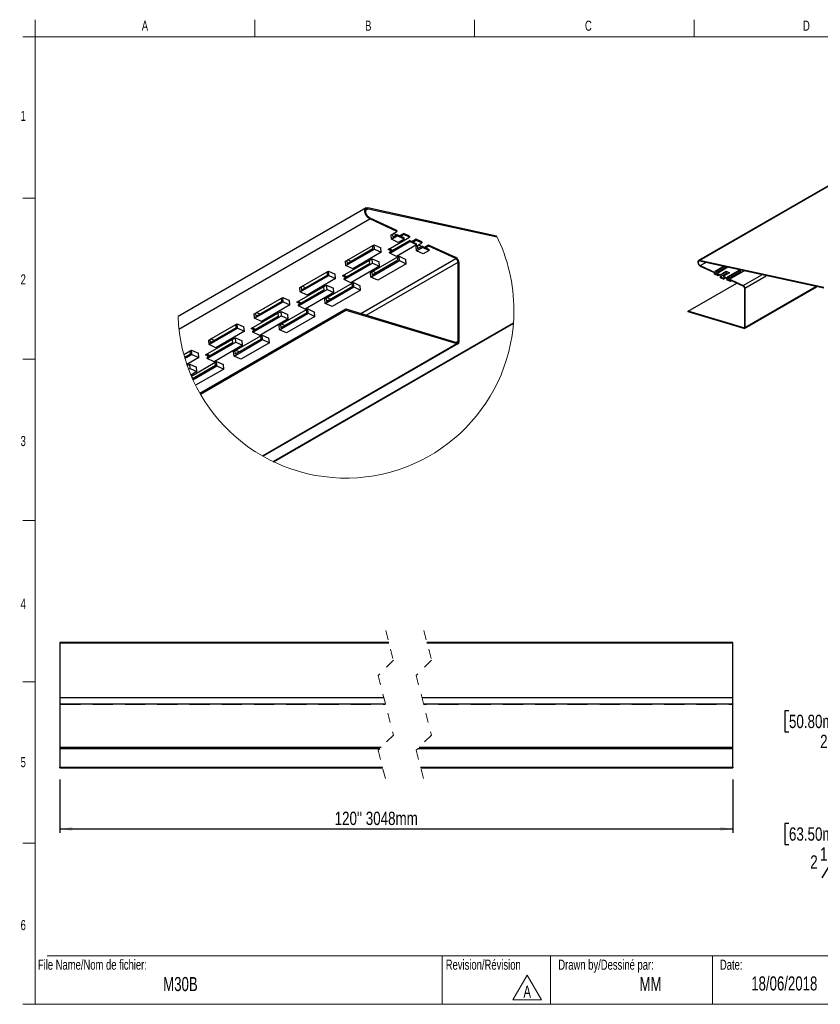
# Model space of a CAD drawing. Header units: inches. Extents: x -10 to 18.9, y -13.9 to 10.7.
# Tile 10 of 11: x 0.5 to 8.7, y 0.5 to 10.7. Entities that reach past the tile are written whole.
import ezdxf

# ---------------------------------------------------------------- set-up
doc = ezdxf.new("R2010")
doc.units = ezdxf.units.IN
doc.header["$MEASUREMENT"] = 0
doc.linetypes.add('HIDDEN', pattern=[0.075, 0.05, -0.025])
doc.layers.add('FORMAT', color=7, linetype='Continuous')
doc.styles.add('SLDTEXTSTYLE0', font='TXT', dxfattribs={"width": 0.7})
doc.styles.add('SLDTEXTSTYLE3', font='TXT', dxfattribs={"width": 0.75})
doc.dimstyles.new('SLDDIMSTYLE1', dxfattribs={"dimtxt": 0.137795, "dimasz": 0.13, "dimexe": 0, "dimexo": 0.0625, "dimgap": 0.034449, "dimtad": 0, "dimtih": 1, "dimtoh": 1, "dimdec": 1, "dimlfac": 3, "dimrnd": 1e-09, "dimzin": 12, "dimdsep": 46, "dimlunit": 5, "dimtxsty": 'SLDTEXTSTYLE3', "dimsah": 1, "dimcen": 0.09, "dimadec": 0, "dimazin": 3, "dimtfac": 1, "dimtdec": 1, "dimtofl": 0, "dimtmove": 0, "dimatfit": 3, "dimfxl": 1, "dimfrac": 2, "dimtolj": 1, "dimtzin": 12, "dimarcsym": 0})
doc.dimstyles.new('SLDDIMSTYLE2', dxfattribs={"dimtxt": 0.137795, "dimasz": 0.13, "dimexe": 0, "dimexo": 0.0625, "dimgap": 0.034449, "dimtad": 0, "dimtih": 1, "dimtoh": 1, "dimdec": 6, "dimlfac": 3, "dimrnd": 1e-09, "dimzin": 12, "dimdsep": 46, "dimlunit": 5, "dimtxsty": 'SLDTEXTSTYLE3', "dimsah": 1, "dimcen": 0.09, "dimadec": 0, "dimazin": 3, "dimtfac": 1, "dimtdec": 1, "dimtofl": 0, "dimtmove": 0, "dimatfit": 3, "dimfxl": 1, "dimfrac": 2, "dimtolj": 1, "dimtzin": 12, "dimarcsym": 0})
doc.dimstyles.new('SLDDIMSTYLE4', dxfattribs={"dimtxt": 0.137795, "dimasz": 0.13, "dimexe": 0, "dimexo": 0.0625, "dimgap": 0.034449, "dimtad": 1, "dimdec": 1, "dimlfac": 3, "dimrnd": 1e-09, "dimzin": 12, "dimdsep": 46, "dimlunit": 5, "dimtxsty": 'SLDTEXTSTYLE3', "dimsah": 1, "dimcen": 0.09, "dimadec": 0, "dimazin": 3, "dimtfac": 1, "dimtdec": 1, "dimtofl": 0, "dimtmove": 0, "dimatfit": 3, "dimfxl": 1, "dimfrac": 2, "dimtolj": 1, "dimtzin": 12, "dimarcsym": 0})

# ---------------------------------------------------------------- blocks, each defined once
blk = doc.blocks.new('SW_NOTE_0')
at = {"color": 0, "linetype": 'Continuous', "lineweight": 0}
for p, q in [((-0.098, 0.015), (0.049, 0.269)), ((0.049, 0.269), (0.196, 0.015)), ((0.196, 0.015), (-0.098, 0.015))]:
    blk.add_line(p, q, dxfattribs=at)
at = {"color": 0, "linetype": 'Continuous', "lineweight": 0, "insert": (0.049, 0.161), "char_height": 0.125, "attachment_point": 2, "style": 'SLDTEXTSTYLE0'}
blk.add_mtext('A', dxfattribs=at)
blk = doc.blocks.new('_D_1')
at = {"layer": 'FORMAT'}
for p, q in [((10.503, 3.576), (10.512, 3.485)), ((8.417, 3.551), (8.375, 3.551)), ((8.375, 3.551), (8.375, 3.332)), ((9.22, 3.551), (9.262, 3.551)), ((9.262, 3.551), (9.262, 3.332)), ((9.838, 3.523), (9.849, 3.417)), ((10.508, 3.524), (9.845, 3.456)), ((9.845, 3.456), (9.383, 3.41)), ((8.375, 3.332), (8.417, 3.332)), ((9.262, 3.332), (9.22, 3.332))]:
    blk.add_line(p, q, dxfattribs=at)
for points in [[(9.845, 3.456), (9.976, 3.45), (9.972, 3.489)], [(10.508, 3.524), (10.377, 3.53), (10.381, 3.491)]]:
    blk.add_solid(points, dxfattribs=at)
at = {"layer": 'FORMAT', "char_height": 0.1378, "attachment_point": 1, "style": 'SLDTEXTSTYLE3'}
for s, insert in [('50.80mm', (8.417, 3.51)), ('2"', (8.739, 3.303))]:
    blk.add_mtext(s, dxfattribs=dict(at, insert=insert))
blk = doc.blocks.new('_D_2')
at = {"layer": 'FORMAT'}
for p, q in [((10.569, 2.858), (10.655, 2.496)), ((9.758, 2.665), (9.844, 2.303)), ((10.646, 2.534), (9.835, 2.341)), ((8.417, 2.387), (8.375, 2.387)), ((8.375, 2.387), (8.375, 2.168)), ((9.22, 2.387), (9.262, 2.387)), ((9.262, 2.387), (9.262, 2.168)), ((9.835, 2.341), (9.383, 2.234)), ((8.375, 2.168), (8.417, 2.168)), ((9.262, 2.168), (9.22, 2.168)), ((8.924, 2.1), (8.758, 1.824))]:
    blk.add_line(p, q, dxfattribs=at)
for points in [[(10.646, 2.534), (10.514, 2.524), (10.524, 2.485)], [(9.835, 2.341), (9.966, 2.352), (9.957, 2.391)]]:
    blk.add_solid(points, dxfattribs=at)
at = {"layer": 'FORMAT', "attachment_point": 1, "style": 'SLDTEXTSTYLE3'}
for s, insert, char_height in [('63.50mm', (8.417, 2.346), 0.1378), ('1', (8.739, 2.139), 0.138), ('2', (8.637, 2.057), 0.138), ('"', (8.943, 2.059), 0.138), ('2', (8.841, 1.961), 0.138)]:
    blk.add_mtext(s, dxfattribs=dict(at, insert=insert, char_height=char_height))
blk = doc.blocks.new('_D_5')
at = {"layer": 'FORMAT'}
for p, q in [((0.881, 2.842), (0.881, 2.291)), ((7.837, 2.842), (7.837, 2.291)), ((0.881, 2.33), (7.837, 2.33))]:
    blk.add_line(p, q, dxfattribs=at)
for points in [[(0.881, 2.33), (1.011, 2.31), (1.011, 2.35)], [(7.837, 2.33), (7.707, 2.35), (7.707, 2.31)]]:
    blk.add_solid(points, dxfattribs=at)
at = {"layer": 'FORMAT', "insert": (3.722, 2.508), "char_height": 0.1378, "attachment_point": 1, "style": 'SLDTEXTSTYLE3'}
blk.add_mtext("120'' 3048mm", dxfattribs=at)

msp = doc.modelspace()

# ---------------------------------------------------------------- linework, layer by layer
at = {"color": 7, "linetype": 'Continuous', "lineweight": 18}
for p, q in [((0.6262516, 10.51707317), (0.6262516, 10.69394495)), ((2.89708494, 10.51707317), (2.89708494, 10.69394495)), ((5.16791827, 10.51707317), (5.16791827, 10.69394495)), ((7.4387516, 10.51707317), (7.4387516, 10.69394495)), ((0.5012516, 10.51707317), (0.6262516, 10.51707317)), ((14.2512516, 10.51707317), (0.6262516, 10.51707317)), ((0.6262516, 10.51707317), (0.6262516, 0.51707317)), ((0.5012516, 8.8504065), (0.6262516, 8.8504065)), ((0.5012516, 7.18373984), (0.6262516, 7.18373984)), ((0.5012516, 5.51707317), (0.6262516, 5.51707317)), ((0.5012516, 3.8504065), (0.6262516, 3.8504065)), ((0.5012516, 2.18373984), (0.6262516, 2.18373984)), ((0.7512516, 1.01707317), (14.1262516, 1.01707317)), ((4.83168021, 1.01707317), (4.83168021, 0.51707317)), ((5.95393245, 1.01707317), (5.95393245, 0.51707317)), ((7.6262516, 1.01707317), (7.6262516, 0.51707317)), ((0.6262516, 0.51707317), (0.5012516, 0.51707317)), ((14.2512516, 0.51707317), (0.6262516, 0.51707317))]:
    msp.add_line(p, q, dxfattribs=at)
at = {"color": 7, "linetype": 'Continuous', "lineweight": 25}
for p, q in [((11.50172133, 10.52467005), (7.48122886, 8.20368924)), ((7.49089545, 8.20485161), (11.50937412, 10.52467005)), ((4.04646573, 8.74897731), (2.10315876, 7.62713029)), ((4.06579892, 8.75130205), (5.3946743, 8.46131763)), ((4.06859924, 8.7392896), (5.40091793, 8.44855347)), ((2.11303029, 7.49619641), (4.08455639, 8.63433458)), ((4.36500172, 8.5162462), (4.08360365, 8.64571578)), ((4.36595289, 8.504865), (4.08455639, 8.63433458)), ((4.30578974, 8.47013317), (4.31878074, 8.47763303)), ((4.30959756, 8.42460915), (4.30578974, 8.47013317)), ((4.30959756, 8.42460915), (4.3697607, 8.45934098)), ((4.31878074, 8.47763303), (4.36595289, 8.504865)), ((4.31878074, 8.47763303), (4.32163582, 8.44348943)), ((4.36880953, 8.4707214), (4.32163582, 8.44348943)), ((4.36383153, 8.46784833), (4.32932967, 8.48372256)), ((4.36500172, 8.5162462), (4.36595289, 8.504865)), ((4.36880953, 8.4707214), (4.3697607, 8.45934098)), ((4.43915866, 8.4383542), (4.36880953, 8.4707214)), ((4.44010983, 8.426973), (4.3697607, 8.45934098)), ((4.43535084, 8.483879), (4.39315513, 8.4595201)), ((4.43630201, 8.4724978), (4.4046568, 8.45422843)), ((4.43630201, 8.4724978), (4.43535084, 8.483879)), ((4.49409192, 8.45685197), (4.43535084, 8.483879)), ((4.49504466, 8.44547077), (4.43630201, 8.4724978)), ((4.49409192, 8.45685197), (4.49504466, 8.44547077)), ((3.84737683, 8.20549715), (4.11536151, 8.36020171)), ((4.11536151, 8.36020171), (4.12901269, 8.36808251)), ((4.11821659, 8.32605811), (4.11536151, 8.36020171)), ((4.12901269, 8.36808251), (4.19936182, 8.33571531)), ((4.13282051, 8.3225577), (4.12901269, 8.36808251)), ((4.27446993, 8.31813585), (4.49504466, 8.44547077)), ((4.49789974, 8.41132717), (4.29042238, 8.29155312)), ((4.29137512, 8.28017192), (4.49885247, 8.39994597)), ((4.37994668, 8.39224117), (4.30959756, 8.42460915)), ((4.5692016, 8.36757877), (4.36172424, 8.24780472)), ((4.44010983, 8.426973), (4.37994668, 8.39224117)), ((4.44010983, 8.426973), (4.43915866, 8.4383542)), ((4.49789974, 8.41132717), (4.49885247, 8.39994597)), ((4.49789974, 8.41132717), (4.56824886, 8.37895997)), ((4.5692016, 8.36757877), (4.49885247, 8.39994597)), ((4.56444105, 8.42448399), (4.5222469, 8.40012587)), ((4.56539378, 8.41310357), (4.533747, 8.3948342)), ((4.56397172, 8.35134471), (4.57696272, 8.35884457)), ((4.56777953, 8.30581991), (4.56397172, 8.35134471)), ((4.56539378, 8.41310357), (4.56444105, 8.42448399)), ((4.62318369, 8.39745775), (4.56444105, 8.42448399)), ((4.62413643, 8.38607654), (4.56539378, 8.41310357)), ((4.5692016, 8.36757877), (4.56824886, 8.37895997)), ((4.57696272, 8.35884457), (4.62413643, 8.38607654)), ((4.57696272, 8.35884457), (4.57981936, 8.32470097)), ((4.62699151, 8.35193294), (4.57981936, 8.32470097)), ((4.6220135, 8.34905987), (4.58751164, 8.3649341)), ((4.62318369, 8.39745775), (4.62413643, 8.38607654)), ((4.62699151, 8.35193294), (4.62794268, 8.34055174)), ((4.62699151, 8.35193294), (4.69734063, 8.31956574)), ((4.69353282, 8.36508976), (4.65133868, 8.34073086)), ((4.69448556, 8.35370856), (4.66283877, 8.33543997)), ((4.69448556, 8.35370856), (4.69353282, 8.36508976)), ((4.97493088, 8.23562018), (4.69353282, 8.36508976)), ((4.97588206, 8.22423898), (4.69448556, 8.35370856)), ((3.83819209, 8.15247327), (4.13282051, 8.3225577)), ((4.11821659, 8.32605811), (3.85023191, 8.17135355)), ((4.20316963, 8.2901905), (3.90854278, 8.12010529)), ((4.13282051, 8.3225577), (4.20316963, 8.2901905)), ((4.20316963, 8.2901905), (4.19936182, 8.33571531)), ((4.30897179, 8.30226162), (4.27446993, 8.31813585)), ((4.31952071, 8.30835115), (4.28501885, 8.32422538)), ((4.29137512, 8.28017192), (4.29042238, 8.29155312)), ((4.36172424, 8.24780472), (4.29137512, 8.28017192)), ((4.37354349, 8.24141247), (4.38719623, 8.24929327)), ((4.38719623, 8.24929327), (4.45754536, 8.21692607)), ((4.39100248, 8.20376924), (4.38719623, 8.24929327)), ((4.56777953, 8.30581991), (4.62794268, 8.34055174)), ((4.63812866, 8.27345271), (4.56777953, 8.30581991)), ((4.69829337, 8.30818454), (4.62794268, 8.34055174)), ((4.69829337, 8.30818454), (4.63812866, 8.27345271)), ((4.69829337, 8.30818454), (4.69734063, 8.31956574)), ((3.80306602, 8.04599997), (4.0780562, 8.20474858)), ((4.08091284, 8.17060575), (3.81901848, 8.01941724)), ((3.81996965, 8.00803604), (4.11459807, 8.17812126)), ((3.83438427, 8.19799729), (3.84737683, 8.20549715)), ((3.83819209, 8.15247327), (3.83438427, 8.19799729)), ((3.90854278, 8.12010529), (3.83819209, 8.15247327)), ((3.84737683, 8.20549715), (3.85023191, 8.17135355)), ((3.89242762, 8.19571245), (3.8579242, 8.21158668)), ((4.18494719, 8.14575328), (3.89031877, 7.97566884)), ((4.0780562, 8.20474858), (4.11079025, 8.22364528)), ((4.0780562, 8.20474858), (4.08091284, 8.17060575)), ((4.09637563, 8.03368403), (4.39100248, 8.20376924)), ((4.10555881, 8.08670791), (4.37354349, 8.24141247)), ((4.37640013, 8.20726887), (4.10841389, 8.05256509)), ((4.11079025, 8.22364528), (4.18113938, 8.19127808)), ((4.11459807, 8.17812126), (4.11079025, 8.22364528)), ((4.11459807, 8.17812126), (4.18494719, 8.14575328)), ((4.46135317, 8.17140205), (4.16672475, 8.00131683)), ((4.18494719, 8.14575328), (4.18113938, 8.19127808)), ((4.37640013, 8.20726887), (4.37354349, 8.24141247)), ((4.39100248, 8.20376924), (4.46135317, 8.17140205)), ((4.46135317, 8.17140205), (4.45754536, 8.21692607)), ((4.99797488, 7.37119483), (4.99797488, 8.18843083)), ((5.00740368, 7.36575219), (5.00740368, 8.18298819)), ((8.77673425, 7.92425883), (7.49089545, 8.20485161)), ((8.77813363, 7.91825261), (7.49229483, 8.19884577)), ((7.49979782, 8.15205886), (7.70504196, 8.05762657)), ((7.50027341, 8.14636826), (7.70551832, 8.05193636)), ((7.65267591, 8.094355), (7.7400327, 8.14478506)), ((7.65842596, 8.09170916), (7.74753099, 8.14314867)), ((3.36678818, 7.88033661), (3.6614166, 8.05042183)), ((3.37597136, 7.93336128), (3.64395604, 8.08806505)), ((3.64681268, 8.05392223), (3.37882801, 7.89921767)), ((3.64395604, 8.08806505), (3.65760879, 8.09594663)), ((3.64681268, 8.05392223), (3.64395604, 8.08806505)), ((3.65760879, 8.09594663), (3.72795791, 8.06357865)), ((3.6614166, 8.05042183), (3.65760879, 8.09594663)), ((3.6614166, 8.05042183), (3.73176573, 8.01805463)), ((3.73176573, 8.01805463), (3.72795791, 8.06357865)), ((3.83756788, 8.03012574), (3.80306602, 8.04599997)), ((3.84811681, 8.03621527), (3.81361495, 8.0520895)), ((4.09256782, 8.07920883), (4.10555881, 8.08670791)), ((4.09637563, 8.03368403), (4.09256782, 8.07920883)), ((4.10555881, 8.08670791), (4.10841389, 8.05256509)), ((4.1506096, 8.07692399), (4.11610774, 8.09279822)), ((7.64855991, 8.06215245), (7.64716913, 8.07878231)), ((7.68373447, 8.04596846), (7.64855991, 8.06215245)), ((7.68785048, 8.0781714), (7.65267591, 8.094355)), ((7.77002745, 8.1382395), (7.67567689, 8.08377204)), ((7.68373447, 8.04596846), (7.68234369, 8.06259871)), ((7.69914876, 8.05486692), (7.68373447, 8.04596846)), ((7.78590246, 8.13477547), (7.68785048, 8.0781714)), ((7.68942585, 8.0593404), (7.68975438, 8.05540899)), ((7.68975438, 8.05540899), (7.69339793, 8.05751237)), ((7.70504196, 8.05762657), (7.76801559, 8.09398071)), ((7.70551832, 8.05193636), (7.70504196, 8.05762657)), ((7.70551832, 8.05193636), (7.76849196, 8.08829011)), ((7.7699195, 8.0712187), (7.70694586, 8.03486456)), ((7.80319094, 8.07779711), (7.74021652, 8.04144297)), ((7.74021652, 8.04144297), (7.74069289, 8.03575237)), ((7.74021652, 8.04144297), (7.94546065, 7.94701106)), ((7.76801559, 8.09398071), (7.80319094, 8.07779711)), ((7.76801559, 8.09398071), (7.76849196, 8.08829011)), ((7.76849196, 8.08829011), (7.7699195, 8.0712187)), ((7.78209308, 8.06561766), (7.7699195, 8.0712187)), ((7.7817669, 8.03496077), (7.90837436, 8.1080496)), ((7.78751773, 8.03231493), (7.91587344, 8.10641321)), ((7.91766314, 8.08955064), (7.80476866, 8.02437782)), ((7.9509338, 8.09612906), (7.81694146, 8.01877678)), ((7.91766314, 8.08955064), (7.91625985, 8.10632873)), ((7.92983673, 8.08394961), (7.91766314, 8.08955064)), ((7.94004696, 8.10113796), (7.9509338, 8.09612906)), ((3.42102215, 7.92357657), (3.38652029, 7.93945081)), ((3.73176573, 8.01805463), (3.43713731, 7.84796941)), ((3.60665229, 7.9326127), (3.63938635, 7.9515094)), ((3.63415491, 7.81457203), (3.90213958, 7.96927659)), ((3.63938635, 7.9515094), (3.70973547, 7.9191422)), ((3.64319416, 7.90598538), (3.63938635, 7.9515094)), ((3.81996965, 8.00803604), (3.81901848, 8.01941724)), ((3.89031877, 7.97566884), (3.81996965, 8.00803604)), ((3.90213958, 7.96927659), (3.91579076, 7.97715739)), ((3.90499466, 7.93513299), (3.90213958, 7.96927659)), ((3.91579076, 7.97715739), (3.98613989, 7.94479019)), ((3.91959858, 7.93163337), (3.91579076, 7.97715739)), ((3.9899477, 7.89926538), (3.98613989, 7.94479019)), ((4.16672475, 8.00131683), (4.09637563, 8.03368403)), ((7.37598286, 7.68117357), (7.87953886, 7.97187019)), ((7.74212043, 8.01868096), (7.70694586, 8.03486456)), ((7.70742145, 8.02917396), (7.70694586, 8.03486456)), ((7.70742145, 8.02917396), (7.74259679, 8.01299036)), ((7.74069289, 8.03575237), (7.94593702, 7.94132046)), ((7.74212043, 8.01868096), (7.75794382, 8.02781525)), ((7.74212043, 8.01868096), (7.74259679, 8.01299036)), ((7.76369387, 8.02516941), (7.74259679, 8.01299036)), ((7.77765168, 8.00275783), (7.77626012, 8.01938769)), ((7.81282624, 7.98657423), (7.77765168, 8.00275783)), ((7.81694146, 8.01877678), (7.7817669, 8.03496077)), ((7.81282624, 7.98657423), (7.81143468, 8.00320409)), ((7.82823975, 7.9954723), (7.81282624, 7.98657423)), ((7.81851684, 7.99994578), (7.81884537, 7.99601476)), ((7.81884537, 7.99601476), (7.8224897, 7.99811814)), ((3.33166055, 7.7738641), (3.60665229, 7.9326127)), ((3.60950737, 7.89846909), (3.34761301, 7.74728136)), ((3.34856574, 7.73590016), (3.64319416, 7.90598538)), ((3.36298037, 7.92586142), (3.37597136, 7.93336128)), ((3.36678818, 7.88033661), (3.36298037, 7.92586142)), ((3.43713731, 7.84796941), (3.36678818, 7.88033661)), ((3.37597136, 7.93336128), (3.37882801, 7.89921767)), ((3.71354329, 7.8736174), (3.41891487, 7.70353218)), ((3.60665229, 7.9326127), (3.60950737, 7.89846909)), ((3.62497016, 7.76154815), (3.91959858, 7.93163337)), ((3.90499466, 7.93513299), (3.63700998, 7.78042921)), ((3.64319416, 7.90598538), (3.71354329, 7.8736174)), ((3.9899477, 7.89926538), (3.69532085, 7.72918095)), ((3.71354329, 7.8736174), (3.70973547, 7.9191422)), ((3.91959858, 7.93163337), (3.9899477, 7.89926538)), ((7.95698344, 7.92341639), (7.95698344, 7.51479839)), ((7.95737689, 7.5025282), (8.70511325, 7.93418707)), ((7.96169705, 7.92069507), (7.96169705, 7.51207707)), ((2.89538428, 7.60820073), (3.19001113, 7.77828595)), ((2.90456746, 7.66122461), (3.17255213, 7.81592917)), ((3.17540721, 7.78178557), (2.90742254, 7.62708179)), ((3.26036026, 7.74591875), (2.9657334, 7.57583353)), ((3.17255213, 7.81592917), (3.18620332, 7.82380997)), ((3.17540721, 7.78178557), (3.17255213, 7.81592917)), ((3.18620332, 7.82380997), (3.25655244, 7.79144277)), ((3.19001113, 7.77828595), (3.18620332, 7.82380997)), ((3.19001113, 7.77828595), (3.26036026, 7.74591875)), ((3.26036026, 7.74591875), (3.25655244, 7.79144277)), ((3.36616241, 7.75798986), (3.33166055, 7.7738641)), ((3.37671134, 7.76407939), (3.34220948, 7.77995363)), ((3.34856574, 7.73590016), (3.34761301, 7.74728136)), ((3.41891487, 7.70353218), (3.34856574, 7.73590016)), ((3.62116235, 7.80707217), (3.63415491, 7.81457203)), ((3.62497016, 7.76154815), (3.62116235, 7.80707217)), ((3.69532085, 7.72918095), (3.62497016, 7.76154815)), ((3.63415491, 7.81457203), (3.63700998, 7.78042921)), ((3.67920569, 7.80478733), (3.64470383, 7.82066156)), ((2.32886481, 6.8339098), (3.83597373, 7.70394519)), ((2.33451083, 6.82405548), (3.83815923, 7.69209309)), ((2.86025665, 7.50172743), (3.13524682, 7.66047682)), ((2.87716184, 7.46376428), (3.17178869, 7.63384872)), ((2.89157646, 7.65372554), (2.90456746, 7.66122461)), ((2.89538428, 7.60820073), (2.89157646, 7.65372554)), ((2.90456746, 7.66122461), (2.90742254, 7.62708179)), ((2.94961825, 7.65144069), (2.91511639, 7.66731493)), ((3.13524682, 7.66047682), (3.16798088, 7.67937353)), ((3.13524682, 7.66047682), (3.13810346, 7.62633321)), ((3.15356625, 7.48941227), (3.44819467, 7.65949671)), ((3.16274944, 7.54243616), (3.43073411, 7.69714072)), ((3.43359075, 7.66299711), (3.16560608, 7.50829255)), ((3.16798088, 7.67937353), (3.23833, 7.64700633)), ((3.17178869, 7.63384872), (3.16798088, 7.67937353)), ((3.17178869, 7.63384872), (3.24213782, 7.60148152)), ((3.24213782, 7.60148152), (3.23833, 7.64700633)), ((3.43073411, 7.69714072), (3.44438686, 7.70502151)), ((3.43359075, 7.66299711), (3.43073411, 7.69714072)), ((3.44438686, 7.70502151), (3.51473598, 7.67265431)), ((3.44819467, 7.65949671), (3.44438686, 7.70502151)), ((3.44819467, 7.65949671), (3.5185438, 7.62712951)), ((3.5185438, 7.62712951), (3.51473598, 7.67265431)), ((3.83597373, 7.70394519), (3.83815923, 7.69209309)), ((3.83597373, 7.70394519), (4.98256059, 7.35755303)), ((3.83815923, 7.69209309), (4.9847461, 7.34570015)), ((7.37707561, 7.67524713), (7.37598286, 7.68117357)), ((7.94927551, 7.5079771), (7.37598286, 7.68117357)), ((7.95036826, 7.50205105), (7.37707561, 7.67524713)), ((2.43316199, 7.38908874), (2.70114666, 7.5437933)), ((2.70114666, 7.5437933), (2.71479941, 7.55167409)), ((2.70400331, 7.50964969), (2.70114666, 7.5437933)), ((2.71479941, 7.55167409), (2.78514854, 7.51930689)), ((2.71860723, 7.50615007), (2.71479941, 7.55167409)), ((3.13810346, 7.62633321), (2.8762091, 7.4751447)), ((2.9657334, 7.57583353), (2.89538428, 7.60820073)), ((3.24213782, 7.60148152), (2.94751096, 7.4313963)), ((3.08694203, 6.12680707), (5.56933312, 7.55986074)), ((3.09046199, 6.12512296), (5.56903119, 7.55597079)), ((3.14975844, 7.5349363), (3.16274944, 7.54243616)), ((3.15356625, 7.48941227), (3.14975844, 7.5349363)), ((3.16274944, 7.54243616), (3.16560608, 7.50829255)), ((3.20780022, 7.53265145), (3.17329836, 7.54852569)), ((3.5185438, 7.62712951), (3.22391538, 7.45704429)), ((2.42397881, 7.33606485), (2.71860723, 7.50615007)), ((2.70400331, 7.50964969), (2.43601863, 7.35494591)), ((2.78895635, 7.47378209), (2.49432793, 7.30369765)), ((2.71860723, 7.50615007), (2.78895635, 7.47378209)), ((2.78895635, 7.47378209), (2.78514854, 7.51930689)), ((2.89475851, 7.4858532), (2.86025665, 7.50172743)), ((2.90530743, 7.49194351), (2.87080557, 7.50781775)), ((2.87716184, 7.46376428), (2.8762091, 7.4751447)), ((2.94751096, 7.4313963), (2.87716184, 7.46376428)), ((2.9593302, 7.42500405), (2.97298139, 7.43288563)), ((2.97298139, 7.43288563), (3.04333051, 7.40051765)), ((2.9767892, 7.38736083), (2.97298139, 7.43288563)), ((3.22391538, 7.45704429), (3.15356625, 7.48941227)), ((2.38885274, 7.22959156), (2.66384292, 7.38834094)), ((2.66669799, 7.35419733), (2.4048052, 7.20300882)), ((2.40575637, 7.19162762), (2.70038479, 7.36171284)), ((2.42017099, 7.38158888), (2.43316199, 7.38908874)), ((2.42397881, 7.33606485), (2.42017099, 7.38158888)), ((2.49432793, 7.30369765), (2.42397881, 7.33606485)), ((2.43316199, 7.38908874), (2.43601863, 7.35494591)), ((2.47821278, 7.37930403), (2.44371092, 7.39517827)), ((2.77073391, 7.32934564), (2.47610549, 7.15926042)), ((2.66384292, 7.38834094), (2.69657697, 7.40723765)), ((2.66384292, 7.38834094), (2.66669799, 7.35419733)), ((2.68216235, 7.21727639), (2.9767892, 7.38736083)), ((2.69134553, 7.27030028), (2.9593302, 7.42500405)), ((2.96218528, 7.39086123), (2.69420061, 7.23615667)), ((2.69657697, 7.40723765), (2.7669261, 7.37486966)), ((2.70038479, 7.36171284), (2.69657697, 7.40723765)), ((2.70038479, 7.36171284), (2.77073391, 7.32934564)), ((3.04713833, 7.35499363), (2.75251147, 7.18490841)), ((2.77073391, 7.32934564), (2.7669261, 7.37486966)), ((2.96218528, 7.39086123), (2.9593302, 7.42500405)), ((2.97512309, 6.18556927), (4.9847461, 7.34570015)), ((2.9767892, 7.38736083), (3.04713833, 7.35499363)), ((2.98134325, 6.18202272), (4.99876336, 7.34665445)), ((3.04713833, 7.35499363), (3.04333051, 7.40051765)), ((2.1636082, 7.23347916), (2.22974276, 7.27165742)), ((2.2325994, 7.23751381), (2.17233613, 7.20272488)), ((2.17536173, 7.19254125), (2.24720176, 7.23401341)), ((2.22974276, 7.27165742), (2.24339551, 7.27953822)), ((2.2325994, 7.23751381), (2.22974276, 7.27165742)), ((2.24339551, 7.27953822), (2.31374463, 7.24717102)), ((2.24720176, 7.23401341), (2.24339551, 7.27953822)), ((2.24720176, 7.23401341), (2.31755244, 7.20164621)), ((2.31755244, 7.20164621), (2.31374463, 7.24717102)), ((2.4233546, 7.21371732), (2.38885274, 7.22959156)), ((2.43390353, 7.21980685), (2.3994001, 7.23568109)), ((2.67835453, 7.26280042), (2.69134553, 7.27030028)), ((2.68216235, 7.21727639), (2.67835453, 7.26280042)), ((2.69134553, 7.27030028), (2.69420061, 7.23615667)), ((2.73639632, 7.26051557), (2.70189446, 7.27638981)), ((2.31755244, 7.20164621), (2.19511887, 7.13096621)), ((2.19892356, 7.11994717), (2.2251715, 7.13510099)), ((2.2251715, 7.13510099), (2.29552219, 7.10273379)), ((2.22897932, 7.08957696), (2.2251715, 7.13510099)), ((2.24132264, 7.01050772), (2.4879263, 7.15286818)), ((2.40575637, 7.19162762), (2.4048052, 7.20300882)), ((2.47610549, 7.15926042), (2.40575637, 7.19162762)), ((2.4879263, 7.15286818), (2.50157748, 7.16074976)), ((2.49078138, 7.11872535), (2.4879263, 7.15286818)), ((2.50157748, 7.16074976), (2.57192661, 7.12838177)), ((2.5053853, 7.11522495), (2.50157748, 7.16074976)), ((2.57573442, 7.08285775), (2.57192661, 7.12838177)), ((2.75251147, 7.18490841), (2.68216235, 7.21727639)), ((2.21323337, 7.08048686), (2.22897932, 7.08957696)), ((2.22897932, 7.08957696), (2.29932844, 7.05720976)), ((2.29932844, 7.05720976), (2.23682961, 7.02113018)), ((2.49078138, 7.11872535), (2.25382397, 6.98193269)), ((2.25809955, 6.97247026), (2.5053853, 7.11522495)), ((2.57573442, 7.08285775), (2.28542382, 6.91526545)), ((2.29932844, 7.05720976), (2.29552219, 7.10273379)), ((2.5053853, 7.11522495), (2.57573442, 7.08285775)), ((2.26499085, 6.98837969), (2.24738323, 6.99648108)), ((4.28239916, 4.25535583), (0.88071906, 4.25535583)), ((0.88071906, 4.25535583), (0.88071906, 4.2548823)), ((0.88071906, 4.2548823), (4.2825204, 4.2548823)), ((0.88071906, 4.2548823), (0.88071906, 3.68944086)), ((7.83725674, 4.25535583), (4.67609938, 4.25535583)), ((4.67622062, 4.2548823), (7.83725674, 4.2548823)), ((7.83725674, 4.2548823), (7.83725674, 4.25535583)), ((7.83725674, 3.68944086), (7.83725674, 4.2548823)), ((0.88071906, 3.68944086), (4.22950277, 3.68944086)), ((0.88071906, 3.68944086), (0.88071906, 3.62427748)), ((4.62320378, 3.68944086), (7.83725674, 3.68944086)), ((7.83725674, 3.62427748), (7.83725674, 3.68944086)), ((0.88071906, 3.62427748), (4.24618894, 3.62427748)), ((0.88071906, 3.62427748), (0.88071906, 3.17386778)), ((0.88875708, 3.6181108), (0.88875708, 3.62427748)), ((0.88875708, 3.6181108), (1.09709017, 3.6181108)), ((1.09709017, 3.6181108), (1.09709017, 3.62427748)), ((1.22209019, 3.6181108), (1.22209019, 3.62427748)), ((1.22209019, 3.6181108), (1.43042407, 3.6181108)), ((1.43042407, 3.6181108), (1.43042407, 3.62427748)), ((1.55542408, 3.6181108), (1.55542408, 3.62427748)), ((1.55542408, 3.6181108), (1.76375718, 3.6181108)), ((1.76375718, 3.6181108), (1.76375718, 3.62427748)), ((1.88875719, 3.6181108), (1.88875719, 3.62427748)), ((1.88875719, 3.6181108), (2.09709028, 3.6181108)), ((2.09709028, 3.6181108), (2.09709028, 3.62427748)), ((2.2220903, 3.6181108), (2.2220903, 3.62427748)), ((2.2220903, 3.6181108), (2.43042418, 3.6181108)), ((2.43042418, 3.6181108), (2.43042418, 3.62427748)), ((2.55542419, 3.6181108), (2.55542419, 3.62427748)), ((2.55542419, 3.6181108), (2.76375729, 3.6181108)), ((2.76375729, 3.6181108), (2.76375729, 3.62427748)), ((2.8887573, 3.6181108), (2.8887573, 3.62427748)), ((2.8887573, 3.6181108), (3.09709039, 3.6181108)), ((3.09709039, 3.6181108), (3.09709039, 3.62427748)), ((3.22209041, 3.6181108), (3.22209041, 3.62427748)), ((3.22209041, 3.6181108), (3.4304235, 3.6181108)), ((3.4304235, 3.6181108), (3.4304235, 3.62427748)), ((3.55542352, 3.6181108), (3.55542352, 3.62427748)), ((3.55542352, 3.6181108), (3.7637574, 3.6181108)), ((3.7637574, 3.6181108), (3.7637574, 3.62427748)), ((3.88875741, 3.6181108), (3.88875741, 3.62427748)), ((3.88875741, 3.6181108), (4.0970905, 3.6181108)), ((4.0970905, 3.6181108), (4.0970905, 3.62427748)), ((4.22209052, 3.6181108), (4.22209052, 3.62427748)), ((4.22209052, 3.6181108), (4.24776823, 3.6181108)), ((4.63988995, 3.62427748), (7.83725674, 3.62427748)), ((4.64146845, 3.6181108), (4.66971495, 3.6181108)), ((4.66971495, 3.6181108), (4.66971495, 3.62427748)), ((4.79471497, 3.6181108), (4.79471497, 3.62427748)), ((4.79471497, 3.6181108), (5.00304806, 3.6181108)), ((5.00304806, 3.6181108), (5.00304806, 3.62427748)), ((5.12804808, 3.6181108), (5.12804808, 3.62427748)), ((5.12804808, 3.6181108), (5.33638117, 3.6181108)), ((5.33638117, 3.6181108), (5.33638117, 3.62427748)), ((5.46138119, 3.6181108), (5.46138119, 3.62427748)), ((5.46138119, 3.6181108), (5.66971506, 3.6181108)), ((5.66971506, 3.6181108), (5.66971506, 3.62427748)), ((5.79471508, 3.6181108), (5.79471508, 3.62427748)), ((5.79471508, 3.6181108), (6.00304817, 3.6181108)), ((6.00304817, 3.6181108), (6.00304817, 3.62427748)), ((6.12804819, 3.6181108), (6.12804819, 3.62427748)), ((6.12804819, 3.6181108), (6.33638128, 3.6181108)), ((6.33638128, 3.6181108), (6.33638128, 3.62427748)), ((6.4613813, 3.6181108), (6.4613813, 3.62427748)), ((6.4613813, 3.6181108), (6.66971439, 3.6181108)), ((6.66971439, 3.6181108), (6.66971439, 3.62427748)), ((6.79471441, 3.6181108), (6.79471441, 3.62427748)), ((6.79471441, 3.6181108), (7.00304828, 3.6181108)), ((7.00304828, 3.6181108), (7.00304828, 3.62427748)), ((7.1280483, 3.6181108), (7.1280483, 3.62427748)), ((7.1280483, 3.6181108), (7.33638139, 3.6181108)), ((7.33638139, 3.6181108), (7.33638139, 3.62427748)), ((7.46138141, 3.6181108), (7.46138141, 3.62427748)), ((7.46138141, 3.6181108), (7.6697145, 3.6181108)), ((7.6697145, 3.6181108), (7.6697145, 3.62427748)), ((7.79471452, 3.6181108), (7.79471452, 3.62427748)), ((7.79471452, 3.6181108), (7.83725674, 3.6181108)), ((7.83725674, 3.62427748), (7.83725674, 3.6181108)), ((7.83725674, 3.17386778), (7.83725674, 3.6181108)), ((0.88071906, 3.17386778), (4.20263844, 3.17386778)), ((0.88071906, 3.17386778), (0.88071906, 3.16006494)), ((0.88071906, 3.16006494), (0.88071906, 2.96686098)), ((0.88071906, 3.16006494), (4.18883551, 3.16006494)), ((4.58253573, 3.16006494), (7.83725674, 3.16006494)), ((4.59633866, 3.17386778), (7.83725674, 3.17386778)), ((7.83725674, 3.16006494), (7.83725674, 3.17386778)), ((7.83725674, 2.96686098), (7.83725674, 3.16006494)), ((0.88071906, 2.96686098), (4.21672297, 2.96686098)), ((0.88071906, 2.96037589), (0.88071906, 2.96686098)), ((0.88071906, 2.96037589), (4.21838361, 2.96037589)), ((4.61042398, 2.96686098), (7.83725674, 2.96686098)), ((4.61208461, 2.96037589), (7.83725674, 2.96037589)), ((7.83725674, 2.96686098), (7.83725674, 2.96037589))]:
    msp.add_line(p, q, dxfattribs=at)
at = {"color": 8, "linetype": 'Continuous', "lineweight": 25}
for p, q in [((4.04378587, 8.72496571), (4.06859924, 8.7392896)), ((3.99262913, 7.65661894), (4.97588206, 8.22423898)), ((4.04785025, 7.6399359), (4.99797488, 8.18843083)), ((7.49979782, 8.15205886), (7.55655365, 8.18482343)), ((7.94546065, 7.94701106), (8.13772318, 8.05800164)), ((7.96169705, 7.92069507), (8.18258702, 8.04821185)), ((7.96169705, 7.51207707), (8.6962453, 7.93612227)), ((7.94927551, 7.5079771), (7.95670966, 7.51226871)), ((4.97716645, 7.35918238), (4.99797488, 7.37119483))]:
    msp.add_line(p, q, dxfattribs=at)
at = {"color": 7, "linetype": 'HIDDEN', "lineweight": 18}
for p, q in [((4.25039123, 4.38035582), (4.32913139, 4.072851)), ((4.64409202, 4.38035582), (4.72283217, 4.072851)), ((4.32913139, 4.072851), (4.17165107, 3.91537068)), ((4.72283217, 4.072851), (4.56535186, 3.91537068)), ((4.17165107, 3.91537068), (4.32913139, 3.30036104)), ((4.56535186, 3.91537068), (4.72283217, 3.30036104)), ((4.32913139, 3.30036104), (4.17165107, 3.14288072)), ((4.72283217, 3.30036104), (4.56535186, 3.14288072)), ((4.17165107, 3.14288072), (4.25039123, 2.8353759)), ((4.56535186, 3.14288072), (4.64409202, 2.8353759))]:
    msp.add_line(p, q, dxfattribs=at)
at = {"color": 7, "linetype": 'Continuous', "lineweight": 25, "flags": 128}
for points in [[(4.08455639, 8.63433458), (4.06738055, 8.64589335), (4.05186457, 8.66351348), (4.04008287, 8.68483896), (4.03360771, 8.70702018), (4.03330578, 8.72709255), (4.03921931, 8.7423723), (4.05055515, 8.75081864), (4.06579892, 8.75130205)], [(4.08360365, 8.64571578), (4.0698633, 8.65496311), (4.05745114, 8.66905859), (4.04802547, 8.68611944), (4.04284565, 8.70386395), (4.04260473, 8.719922), (4.04733399, 8.73214643), (4.05640297, 8.73890319), (4.06859924, 8.7392896)], [(7.49089545, 8.20485161), (7.48327357, 8.20461029), (7.47760487, 8.20038712), (7.47464888, 8.19274686), (7.47479985, 8.18271106), (7.47803665, 8.17162045), (7.48392828, 8.16095771), (7.49168627, 8.15214765), (7.50027341, 8.14636826)], [(7.49229483, 8.19884577), (7.48619748, 8.19865218), (7.48166299, 8.1952738), (7.47929758, 8.18916197), (7.47941882, 8.18113295), (7.48200795, 8.1722603), (7.48672156, 8.16373027), (7.49292764, 8.15668253), (7.49979782, 8.15205886)], [(7.95698344, 7.51479839), (7.95684342, 7.51295197), (7.95642807, 7.51131832), (7.9557491, 7.5099428), (7.95482453, 7.50886413), (7.95368015, 7.50811242), (7.95234882, 7.50770801), (7.95086653, 7.50766265), (7.94927551, 7.5079771)], [(7.96169705, 7.51207707), (7.96149211, 7.50936318), (7.96088121, 7.50696178), (7.9598831, 7.50494054), (7.95852362, 7.503355), (7.95684264, 7.50224973), (7.95488554, 7.50165525), (7.95270708, 7.50158837), (7.95036826, 7.50205105)], [(4.98256059, 7.35755303), (4.98574264, 7.35692335), (4.98870566, 7.35701408), (4.99136831, 7.35782289), (4.99365707, 7.35932709), (4.99550622, 7.36148443), (4.99686414, 7.36423469), (4.99769642, 7.367502), (4.99797488, 7.37119483)], [(4.9847461, 7.34570015), (4.98942217, 7.34477558), (4.99377909, 7.34490855), (4.99769329, 7.34609752), (5.00105524, 7.34830805), (5.00377421, 7.35147914), (5.00577199, 7.3555224), (5.00699224, 7.36032441), (5.00740368, 7.36575219)]]:
    msp.add_lwpolyline(points, dxfattribs=at)
at = {"color": 7, "linetype": 'Continuous', "lineweight": 18}
for centre, radius, start, end in [((3.83815474, 7.69209168), 1.73622052, 0.000046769, 26.298404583), ((3.83815914, 7.69209287), 1.73621613, 182.144290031, 0.000007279)]:
    msp.add_arc(centre, radius, start, end, dxfattribs=at)
at = {"color": 7, "linetype": 'Continuous', "lineweight": 25}
for centre, radius, start, end in [((4.9445052, 8.18051469), 0.0629471, 2.252005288, 61.095362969), ((4.95518517, 8.18675), 0.04282271, 2.249483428, 61.097828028), ((7.93025089, 7.91946022), 0.0314704, 2.248774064, 61.098594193), ((7.93558702, 7.92257501), 0.02141295, 2.251888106, 61.09542335)]:
    msp.add_arc(centre, radius, start, end, dxfattribs=at)

# ---------------------------------------------------------------- block references
at = {"color": 7, "linetype": 'Continuous', "lineweight": 0}
msp.add_blockref('SW_NOTE_0', (5.66292394, 0.55004025), dxfattribs=at)

# ---------------------------------------------------------------- texts
at = {"color": 7, "linetype": 'Continuous', "lineweight": 0, "style": 'SLDTEXTSTYLE0'}
for s, insert, char_height, attachment_point in [('C', (6.34413178, 10.6839024), 0.10416667, 2), ('A', (1.76142579, 10.6839024), 0.10416667, 2), ('B', (4.06958911, 10.6839024), 0.10416667, 2), ('D', (8.59747332, 10.6839024), 0.10416667, 2), ('1', (0.5037246, 9.75182478), 0.10416667, 2), ('2', (0.5037246, 8.06186262), 0.10416667, 2), ('3', (0.5037246, 6.39100017), 0.10416667, 2), ('4', (0.5037246, 4.7085424), 0.10416667, 2), ('5', (0.5037246, 3.07157689), 0.10416667, 2), ('6', (0.5037246, 1.38784093), 0.10416667, 2), ('File Name/Nom de fichier:', (0.65493189, 0.97867855), 0.1041666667, 1), ('Revision/Révision', (4.87009835, 0.97867855), 0.1041666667, 1), ('Drawn by/Dessiné par:', (6.03329934, 0.97867855), 0.1041666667, 1), ('Date:', (7.70350905, 0.97867855), 0.104166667, 1), ('18/06/2018', (8.36878578, 0.80596202), 0.145833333, 2), ('M30B', (2.1283142, 0.79939677), 0.145833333, 2), ('MM', (6.98639338, 0.79939676), 0.145833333, 2)]:
    msp.add_mtext(s, dxfattribs=dict(at, insert=insert, char_height=char_height, attachment_point=attachment_point))

# ---------------------------------------------------------------- dimensions: what is measured, and where the dimension line sits
at = {"layer": 'FORMAT'}
for base, p1, p2, angle, dimstyle, picture, middle in [((9.84467022, 3.45638926), (10.4907193, 3.69328912), (9.82593505, 3.64099862), 5.794849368, 'SLDDIMSTYLE1', '_D_1', (8.81854054, 3.35225201)), ((9.83491269, 2.34131455), (10.5411245, 2.97268658), (9.7304901, 2.77951228), 13.403608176, 'SLDDIMSTYLE2', '_D_2', (8.81854054, 2.09911291))]:
    dim = msp.add_linear_dim(base=base, p1=p1, p2=p2, angle=angle, dimstyle=dimstyle, dxfattribs=at)
    dim.commit()
    dim.dimension.update_dxf_attribs({"geometry": picture, "text_midpoint": middle, "dimtype": 160})
dim = msp.add_linear_dim(base=(7.83725676, 2.33045464), p1=(0.88071904, 2.9603759), p2=(7.83725676, 2.9603759), angle=0, text="120'' 3048mm", dimstyle='SLDDIMSTYLE4', dxfattribs=at)
dim.commit()
dim.dimension.update_dxf_attribs({"geometry": '_D_5', "text_midpoint": (4.31230562, 2.33045464), "dimtype": 160})

doc.saveas('drawing.dxf')
